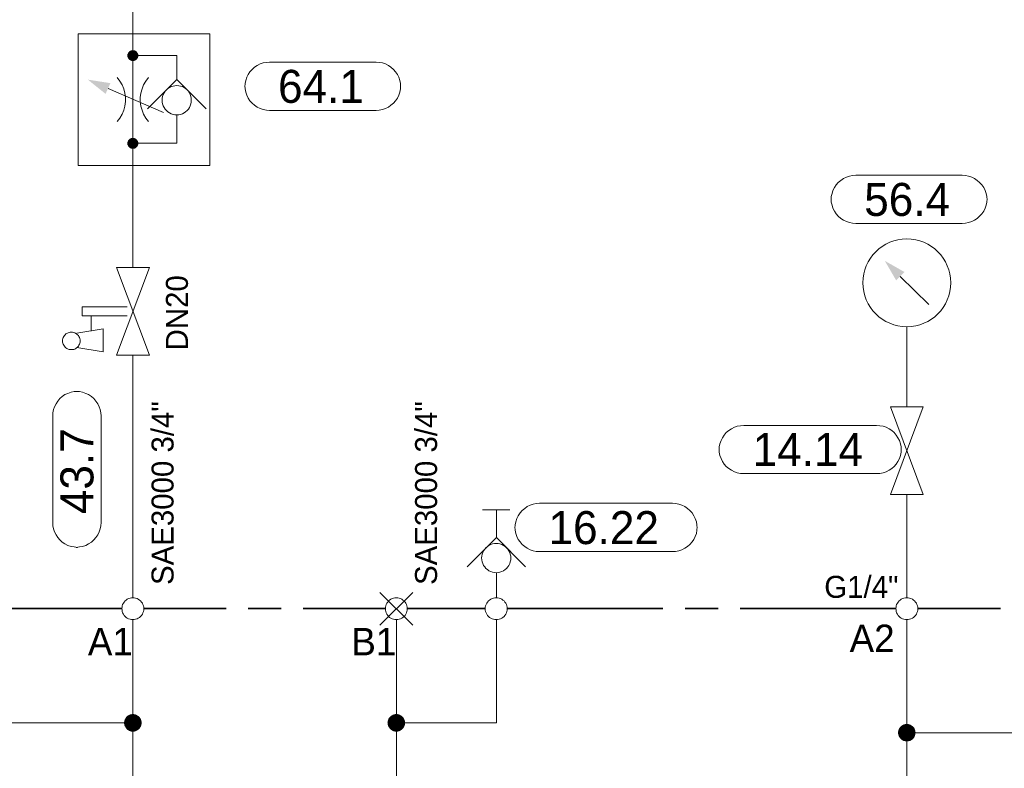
# Model space of a CAD drawing. Header units: millimetres. Extents: x 0 to 203, y 0 to 47.
# Tile 88 of 196: x 30.3 to 33.83, y 34.08 to 36.76. Entities that reach past the tile are written whole.
import ezdxf

# ---------------------------------------------------------------- set-up
doc = ezdxf.new("R2010")
doc.units = ezdxf.units.MM
for name, color, linetype in [('PDF_Geomertry', 7, 'Continuous'), ('PDF_Solid Fills', 7, 'Continuous'), ('PDF_Text', 7, 'Continuous')]:
    doc.layers.add(name, color=color, linetype=linetype)
doc.styles.add('PDF Arial', font='txt')

msp = doc.modelspace()

# ---------------------------------------------------------------- hatches: boundary and pattern name
at = {"layer": 'PDF_Solid Fills', "transparency": 33554559}
for points in [[(30.7063, 36.6299), (30.6862, 36.6299), (30.6868, 36.6326)], [(30.7063, 36.6299), (30.6868, 36.6276), (30.6862, 36.6299)], [(30.7063, 36.6299), (30.6868, 36.6354), (30.6882, 36.6374)], [(30.7063, 36.6299), (30.6868, 36.6326), (30.6868, 36.6354)], [(30.7063, 36.6299), (30.6868, 36.6249), (30.6868, 36.6276)], [(30.7063, 36.6299), (30.6882, 36.6221), (30.6868, 36.6249)], [(30.7063, 36.6299), (30.6882, 36.6374), (30.689, 36.6396)], [(30.7063, 36.6299), (30.689, 36.6201), (30.6882, 36.6221)], [(30.7063, 36.6299), (30.689, 36.6396), (30.6904, 36.6415)], [(30.7063, 36.6299), (30.6904, 36.6179), (30.689, 36.6201)], [(30.7063, 36.6299), (30.6904, 36.6415), (30.6924, 36.6437)], [(30.7063, 36.6299), (30.6924, 36.616), (30.6904, 36.6179)], [(30.7063, 36.6299), (30.6924, 36.6437), (30.6938, 36.6457)], [(30.7063, 36.6299), (30.6938, 36.6146), (30.6924, 36.616)], [(30.7063, 36.6299), (30.6938, 36.6457), (30.6965, 36.6471)], [(30.7063, 36.6299), (30.6965, 36.6132), (30.6938, 36.6146)], [(30.7063, 36.6299), (30.6965, 36.6471), (30.6987, 36.6479)], [(30.7063, 36.6299), (30.6987, 36.6118), (30.6965, 36.6132)], [(30.7063, 36.6299), (30.6987, 36.6479), (30.7007, 36.6493)], [(30.7063, 36.6299), (30.7007, 36.611), (30.6987, 36.6118)], [(30.7063, 36.6299), (30.7007, 36.6493), (30.7035, 36.6493)], [(30.7063, 36.6299), (30.7035, 36.6104), (30.7007, 36.611)], [(30.7063, 36.6299), (30.7035, 36.6493), (30.7063, 36.6499)], [(30.7063, 36.6299), (30.7063, 36.6104), (30.7035, 36.6104)], [(30.7063, 36.6299), (30.7063, 36.6499), (30.7085, 36.6493)], [(30.7063, 36.6299), (30.7113, 36.6493), (30.714, 36.6479)], [(30.7063, 36.6299), (30.7085, 36.6493), (30.7113, 36.6493)], [(30.7063, 36.6299), (30.714, 36.6479), (30.716, 36.6471)], [(30.7063, 36.6299), (30.716, 36.6471), (30.7182, 36.6457)], [(30.7063, 36.6299), (30.7182, 36.6457), (30.7201, 36.6437)], [(30.7063, 36.6299), (30.7201, 36.6437), (30.7215, 36.6415)], [(30.7063, 36.6299), (30.7215, 36.6415), (30.7229, 36.6396)], [(30.7063, 36.6299), (30.7229, 36.6396), (30.7243, 36.6374)], [(30.7063, 36.6299), (30.7243, 36.6374), (30.7251, 36.6354)], [(30.7063, 36.6299), (30.7251, 36.6354), (30.7257, 36.6326)], [(30.7063, 36.6299), (30.7257, 36.6326), (30.7257, 36.6299)], [(30.7063, 36.6299), (30.7085, 36.6104), (30.7063, 36.6104)], [(30.7063, 36.6299), (30.7113, 36.611), (30.7085, 36.6104)], [(30.7063, 36.6299), (30.714, 36.6118), (30.7113, 36.611)], [(30.7063, 36.6299), (30.716, 36.6132), (30.714, 36.6118)], [(30.7063, 36.6299), (30.7182, 36.6146), (30.716, 36.6132)], [(30.7063, 36.6299), (30.7201, 36.616), (30.7182, 36.6146)], [(30.7063, 36.6299), (30.7215, 36.6179), (30.7201, 36.616)], [(30.7063, 36.6299), (30.7229, 36.6201), (30.7215, 36.6179)], [(30.7063, 36.6299), (30.7243, 36.6221), (30.7229, 36.6201)], [(30.7063, 36.6299), (30.7251, 36.6249), (30.7243, 36.6221)], [(30.7063, 36.6299), (30.7257, 36.6276), (30.7251, 36.6249)], [(30.7063, 36.6299), (30.7257, 36.6299), (30.7257, 36.6276)], [(30.7063, 36.316), (30.6965, 36.3326), (30.6987, 36.334)], [(30.7063, 36.316), (30.6987, 36.334), (30.7007, 36.3346)], [(30.7063, 36.316), (30.7007, 36.3346), (30.7035, 36.3354)], [(30.7063, 36.316), (30.7035, 36.3354), (30.7063, 36.3354)], [(30.7063, 36.316), (30.7085, 36.3354), (30.7113, 36.3346)], [(30.7063, 36.316), (30.7063, 36.3354), (30.7085, 36.3354)], [(30.7063, 36.316), (30.7113, 36.3346), (30.714, 36.334)], [(30.7063, 36.316), (30.714, 36.334), (30.716, 36.3326)], [(30.7063, 36.316), (30.6862, 36.316), (30.6868, 36.3179)], [(30.7063, 36.316), (30.6868, 36.3132), (30.6862, 36.316)], [(30.7063, 36.316), (30.6868, 36.3207), (30.6882, 36.3229)], [(30.7063, 36.316), (30.6868, 36.3179), (30.6868, 36.3207)], [(30.7063, 36.316), (30.6868, 36.3104), (30.6868, 36.3132)], [(30.7063, 36.316), (30.6882, 36.3082), (30.6868, 36.3104)], [(30.7063, 36.316), (30.6882, 36.3229), (30.689, 36.3257)], [(30.7063, 36.316), (30.689, 36.3054), (30.6882, 36.3082)], [(30.7063, 36.316), (30.689, 36.3257), (30.6904, 36.3276)], [(30.7063, 36.316), (30.6904, 36.3035), (30.689, 36.3054)], [(30.7063, 36.316), (30.6904, 36.3276), (30.6924, 36.3299)], [(30.7063, 36.316), (30.6924, 36.3021), (30.6904, 36.3035)], [(30.7063, 36.316), (30.6924, 36.3299), (30.6938, 36.3313)], [(30.7063, 36.316), (30.6938, 36.2999), (30.6924, 36.3021)], [(30.7063, 36.316), (30.6938, 36.3313), (30.6965, 36.3326)], [(30.7063, 36.316), (30.6965, 36.2985), (30.6938, 36.2999)], [(30.7063, 36.316), (30.6987, 36.2971), (30.6965, 36.2985)], [(30.7063, 36.316), (30.7007, 36.2965), (30.6987, 36.2971)], [(30.7063, 36.316), (30.7035, 36.2965), (30.7007, 36.2965)], [(30.7063, 36.316), (30.7063, 36.2957), (30.7035, 36.2965)], [(30.7063, 36.316), (30.716, 36.3326), (30.7182, 36.3313)], [(30.7063, 36.316), (30.7182, 36.3313), (30.7201, 36.3299)], [(30.7063, 36.316), (30.7201, 36.3299), (30.7215, 36.3276)], [(30.7063, 36.316), (30.7215, 36.3276), (30.7229, 36.3257)], [(30.7063, 36.316), (30.7229, 36.3257), (30.7243, 36.3229)], [(30.7063, 36.316), (30.7243, 36.3229), (30.7251, 36.3207)], [(30.7063, 36.316), (30.7251, 36.3207), (30.7257, 36.3179)], [(30.7063, 36.316), (30.7257, 36.3179), (30.7257, 36.316)], [(30.7063, 36.316), (30.7085, 36.2965), (30.7063, 36.2957)], [(30.7063, 36.316), (30.7113, 36.2965), (30.7085, 36.2965)], [(30.7063, 36.316), (30.714, 36.2971), (30.7113, 36.2965)], [(30.7063, 36.316), (30.716, 36.2985), (30.714, 36.2971)], [(30.7063, 36.316), (30.7182, 36.2999), (30.716, 36.2985)], [(30.7063, 36.316), (30.7201, 36.3021), (30.7182, 36.2999)], [(30.7063, 36.316), (30.7215, 36.3035), (30.7201, 36.3021)], [(30.7063, 36.316), (30.7229, 36.3054), (30.7215, 36.3035)], [(30.7063, 36.316), (30.7243, 36.3082), (30.7229, 36.3054)], [(30.7063, 36.316), (30.7251, 36.3104), (30.7243, 36.3082)], [(30.7063, 36.316), (30.7257, 36.3132), (30.7251, 36.3104)], [(30.7063, 36.316), (30.7257, 36.316), (30.7257, 36.3132)], [(30.7063, 34.241), (30.6771, 34.2526), (30.6793, 34.2568)], [(30.7063, 34.241), (30.6793, 34.2568), (30.6813, 34.2604)], [(30.7063, 34.241), (30.6813, 34.2604), (30.684, 34.2632)], [(30.7063, 34.241), (30.684, 34.2632), (30.6868, 34.266)], [(30.7063, 34.241), (30.6868, 34.266), (30.6904, 34.2679)], [(30.7063, 34.241), (30.6904, 34.2679), (30.6938, 34.2701)], [(30.7063, 34.241), (30.6938, 34.2701), (30.6979, 34.2715)], [(30.7063, 34.241), (30.6979, 34.2715), (30.7021, 34.2721)], [(30.7063, 34.241), (30.7021, 34.2721), (30.7063, 34.2721)], [(30.7063, 34.241), (30.7104, 34.2721), (30.714, 34.2715)], [(30.7063, 34.241), (30.7063, 34.2721), (30.7104, 34.2721)], [(30.7063, 34.241), (30.714, 34.2715), (30.7182, 34.2701)], [(30.7063, 34.241), (30.7182, 34.2701), (30.7215, 34.2679)], [(30.7063, 34.241), (30.7215, 34.2679), (30.7251, 34.266)], [(30.7063, 34.241), (30.7251, 34.266), (30.7285, 34.2632)], [(30.7063, 34.241), (30.7285, 34.2632), (30.7313, 34.2604)], [(30.7063, 34.241), (30.7313, 34.2604), (30.7335, 34.2568)], [(30.7063, 34.241), (30.7335, 34.2568), (30.7354, 34.2526)], [(31.6493, 34.241), (31.6201, 34.2526), (31.6215, 34.2568)], [(31.6493, 34.241), (31.6215, 34.2568), (31.6243, 34.2604)], [(31.6493, 34.241), (31.6243, 34.2604), (31.6271, 34.2632)], [(31.6493, 34.241), (31.6271, 34.2632), (31.6299, 34.266)], [(31.6493, 34.241), (31.6299, 34.266), (31.6335, 34.2679)], [(31.6493, 34.241), (31.6335, 34.2679), (31.6368, 34.2701)], [(31.6493, 34.241), (31.6368, 34.2701), (31.641, 34.2715)], [(31.6493, 34.241), (31.641, 34.2715), (31.6451, 34.2721)], [(31.6493, 34.241), (31.6451, 34.2721), (31.6493, 34.2721)], [(31.6493, 34.241), (31.6535, 34.2721), (31.6571, 34.2715)], [(31.6493, 34.241), (31.6493, 34.2721), (31.6535, 34.2721)], [(31.6493, 34.241), (31.6571, 34.2715), (31.6613, 34.2701)], [(31.6493, 34.241), (31.6613, 34.2701), (31.6646, 34.2679)], [(31.6493, 34.241), (31.6646, 34.2679), (31.6682, 34.266)], [(31.6493, 34.241), (31.6682, 34.266), (31.6715, 34.2632)], [(31.6493, 34.241), (31.6715, 34.2632), (31.6743, 34.2604)], [(31.6493, 34.241), (31.6743, 34.2604), (31.6765, 34.2568)], [(31.6493, 34.241), (31.6765, 34.2568), (31.6779, 34.2526)], [(30.7063, 34.241), (30.6743, 34.241), (30.6751, 34.2451)], [(30.7063, 34.241), (30.6751, 34.2368), (30.6743, 34.241)], [(30.7063, 34.241), (30.6751, 34.2451), (30.6757, 34.2493)], [(30.7063, 34.241), (30.6757, 34.2326), (30.6751, 34.2368)], [(30.7063, 34.241), (30.6757, 34.2493), (30.6771, 34.2526)], [(30.7063, 34.241), (30.6771, 34.229), (30.6757, 34.2326)], [(30.7063, 34.241), (30.6793, 34.2257), (30.6771, 34.229)], [(30.7063, 34.241), (30.6813, 34.2221), (30.6793, 34.2257)], [(30.7063, 34.241), (30.684, 34.2187), (30.6813, 34.2221)], [(30.7063, 34.241), (30.6868, 34.216), (30.684, 34.2187)], [(30.7063, 34.241), (30.6904, 34.2138), (30.6868, 34.216)], [(30.7063, 34.241), (30.6938, 34.2118), (30.6904, 34.2138)], [(30.7063, 34.241), (30.6979, 34.2104), (30.6938, 34.2118)], [(30.7063, 34.241), (30.7021, 34.2096), (30.6979, 34.2104)], [(30.7063, 34.241), (30.7063, 34.2096), (30.7021, 34.2096)], [(30.7063, 34.241), (30.7354, 34.2526), (30.7363, 34.2493)], [(30.7063, 34.241), (30.7363, 34.2493), (30.7376, 34.2451)], [(30.7063, 34.241), (30.7376, 34.2451), (30.7376, 34.241)], [(30.7063, 34.241), (30.7104, 34.2096), (30.7063, 34.2096)], [(30.7063, 34.241), (30.714, 34.2104), (30.7104, 34.2096)], [(30.7063, 34.241), (30.7182, 34.2118), (30.714, 34.2104)], [(30.7063, 34.241), (30.7215, 34.2138), (30.7182, 34.2118)], [(30.7063, 34.241), (30.7251, 34.216), (30.7215, 34.2138)], [(30.7063, 34.241), (30.7285, 34.2187), (30.7251, 34.216)], [(30.7063, 34.241), (30.7313, 34.2221), (30.7285, 34.2187)], [(30.7063, 34.241), (30.7335, 34.2257), (30.7313, 34.2221)], [(30.7063, 34.241), (30.7354, 34.229), (30.7335, 34.2257)], [(30.7063, 34.241), (30.7363, 34.2326), (30.7354, 34.229)], [(30.7063, 34.241), (30.7376, 34.2368), (30.7363, 34.2326)], [(30.7063, 34.241), (30.7376, 34.241), (30.7376, 34.2368)], [(31.6493, 34.241), (31.6174, 34.241), (31.6182, 34.2451)], [(31.6493, 34.241), (31.6182, 34.2368), (31.6174, 34.241)], [(31.6493, 34.241), (31.6182, 34.2451), (31.6188, 34.2493)], [(31.6493, 34.241), (31.6188, 34.2326), (31.6182, 34.2368)], [(31.6493, 34.241), (31.6188, 34.2493), (31.6201, 34.2526)], [(31.6493, 34.241), (31.6201, 34.229), (31.6188, 34.2326)], [(31.6493, 34.241), (31.6215, 34.2257), (31.6201, 34.229)], [(31.6493, 34.241), (31.6243, 34.2221), (31.6215, 34.2257)], [(31.6493, 34.241), (31.6271, 34.2187), (31.6243, 34.2221)], [(31.6493, 34.241), (31.6299, 34.216), (31.6271, 34.2187)], [(31.6493, 34.241), (31.6335, 34.2138), (31.6299, 34.216)], [(31.6493, 34.241), (31.6368, 34.2118), (31.6335, 34.2138)], [(31.6493, 34.241), (31.641, 34.2104), (31.6368, 34.2118)], [(31.6493, 34.241), (31.6451, 34.2096), (31.641, 34.2104)], [(31.6493, 34.241), (31.6493, 34.2096), (31.6451, 34.2096)], [(31.6493, 34.241), (31.6779, 34.2526), (31.6793, 34.2493)], [(31.6493, 34.241), (31.6793, 34.2493), (31.6807, 34.2451)], [(31.6493, 34.241), (31.6807, 34.2451), (31.6807, 34.241)], [(31.6493, 34.241), (31.6535, 34.2096), (31.6493, 34.2096)], [(31.6493, 34.241), (31.6571, 34.2104), (31.6535, 34.2096)], [(31.6493, 34.241), (31.6613, 34.2118), (31.6571, 34.2104)], [(31.6493, 34.241), (31.6646, 34.2138), (31.6613, 34.2118)], [(31.6493, 34.241), (31.6682, 34.216), (31.6646, 34.2138)], [(31.6493, 34.241), (31.6715, 34.2187), (31.6682, 34.216)], [(31.6493, 34.241), (31.6743, 34.2221), (31.6715, 34.2187)], [(31.6493, 34.241), (31.6765, 34.2257), (31.6743, 34.2221)], [(31.6493, 34.241), (31.6779, 34.229), (31.6765, 34.2257)], [(31.6493, 34.241), (31.6793, 34.2326), (31.6779, 34.229)], [(31.6493, 34.241), (31.6807, 34.2368), (31.6793, 34.2326)], [(31.6493, 34.241), (31.6807, 34.241), (31.6807, 34.2368)], [(33.4765, 34.2054), (33.4474, 34.2179), (33.4487, 34.2215)], [(33.4765, 34.2054), (33.4487, 34.2215), (33.4515, 34.2249)], [(33.4765, 34.2054), (33.4515, 34.2249), (33.4543, 34.2276)], [(33.4765, 34.2054), (33.4543, 34.2276), (33.4571, 34.2304)], [(33.4765, 34.2054), (33.4571, 34.2304), (33.4604, 34.2326)], [(33.4765, 34.2054), (33.4604, 34.2326), (33.464, 34.2346)], [(33.4765, 34.2054), (33.464, 34.2346), (33.4682, 34.236)], [(33.4765, 34.2054), (33.4682, 34.236), (33.4724, 34.2368)], [(33.4765, 34.2054), (33.4724, 34.2368), (33.4765, 34.2368)], [(33.4765, 34.2054), (33.4807, 34.2368), (33.484, 34.236)], [(33.4765, 34.2054), (33.4765, 34.2368), (33.4807, 34.2368)], [(33.4765, 34.2054), (33.484, 34.236), (33.4882, 34.2346)], [(33.4765, 34.2054), (33.4882, 34.2346), (33.4918, 34.2326)], [(33.4765, 34.2054), (33.4918, 34.2326), (33.4951, 34.2304)], [(33.4765, 34.2054), (33.4951, 34.2304), (33.4987, 34.2276)], [(33.4765, 34.2054), (33.4987, 34.2276), (33.5015, 34.2249)], [(33.4765, 34.2054), (33.5015, 34.2249), (33.5035, 34.2215)], [(33.4765, 34.2054), (33.5035, 34.2215), (33.5049, 34.2179)], [(33.4765, 34.2054), (33.4446, 34.2054), (33.4451, 34.2096)], [(33.4765, 34.2054), (33.4451, 34.2013), (33.4446, 34.2054)], [(33.4765, 34.2054), (33.4451, 34.2096), (33.446, 34.2138)], [(33.4765, 34.2054), (33.446, 34.1979), (33.4451, 34.2013)], [(33.4765, 34.2054), (33.446, 34.2138), (33.4474, 34.2179)], [(33.4765, 34.2054), (33.4474, 34.1938), (33.446, 34.1979)], [(33.4765, 34.2054), (33.4487, 34.1901), (33.4474, 34.1938)], [(33.4765, 34.2054), (33.4515, 34.1868), (33.4487, 34.1901)], [(33.4765, 34.2054), (33.4543, 34.1832), (33.4515, 34.1868)], [(33.4765, 34.2054), (33.4571, 34.1804), (33.4543, 34.1832)], [(33.4765, 34.2054), (33.4604, 34.1785), (33.4571, 34.1804)], [(33.4765, 34.2054), (33.464, 34.1763), (33.4604, 34.1785)], [(33.4765, 34.2054), (33.4682, 34.1757), (33.464, 34.1763)], [(33.4765, 34.2054), (33.4724, 34.1743), (33.4682, 34.1757)], [(33.4765, 34.2054), (33.4765, 34.1743), (33.4724, 34.1743)], [(33.4765, 34.2054), (33.5049, 34.2179), (33.5063, 34.2138)], [(33.4765, 34.2054), (33.5063, 34.2138), (33.5071, 34.2096)], [(33.4765, 34.2054), (33.5071, 34.2096), (33.5076, 34.2054)], [(33.4765, 34.2054), (33.4807, 34.1743), (33.4765, 34.1743)], [(33.4765, 34.2054), (33.484, 34.1757), (33.4807, 34.1743)], [(33.4765, 34.2054), (33.4882, 34.1763), (33.484, 34.1757)], [(33.4765, 34.2054), (33.4918, 34.1785), (33.4882, 34.1763)], [(33.4765, 34.2054), (33.4951, 34.1804), (33.4918, 34.1785)], [(33.4765, 34.2054), (33.4987, 34.1832), (33.4951, 34.1804)], [(33.4765, 34.2054), (33.5015, 34.1868), (33.4987, 34.1832)], [(33.4765, 34.2054), (33.5035, 34.1901), (33.5015, 34.1868)], [(33.4765, 34.2054), (33.5049, 34.1938), (33.5035, 34.1901)], [(33.4765, 34.2054), (33.5063, 34.1979), (33.5049, 34.1938)], [(33.4765, 34.2054), (33.5071, 34.2013), (33.5063, 34.1979)], [(33.4765, 34.2054), (33.5076, 34.2054), (33.5071, 34.2013)]]:
    msp.add_hatch(color=256, dxfattribs=at).paths.add_polyline_path(points)

# ---------------------------------------------------------------- linework, layer by layer
at = {"layer": 'PDF_Geomertry', "lineweight": 15}
for points in [[(30.7063, 36.6299), (30.7063, 36.7082), (30.7063, 37.7382), (30.7063, 37.9735)], [(30.8632, 36.5443), (30.8632, 36.5749), (30.8632, 36.6299), (30.7063, 36.6299), (30.7063, 36.316), (30.8632, 36.316), (30.8632, 36.4179)], [(30.6501, 36.3943), (30.6599, 36.4063), (30.6674, 36.4201), (30.6737, 36.4346), (30.6779, 36.4493), (30.6799, 36.4651), (30.6799, 36.4804), (30.6779, 36.4957), (30.6737, 36.511), (30.6674, 36.5257), (30.6599, 36.5388), (30.6501, 36.5513)], [(30.7626, 36.5513), (30.7529, 36.5388), (30.7446, 36.5257), (30.739, 36.511), (30.7349, 36.4957), (30.7326, 36.4804), (30.7326, 36.4651), (30.7349, 36.4493), (30.739, 36.4346), (30.7446, 36.4201), (30.7529, 36.4063), (30.7626, 36.3943)], [(30.7585, 36.4396), (30.8632, 36.5443), (30.9682, 36.4396)], [(30.816, 36.4257), (30.6174, 36.5124)], [(30.7063, 36.316), (30.7063, 36.2368), (30.7063, 35.8715)], [(33.5549, 35.7382), (33.4529, 35.8396)], [(30.6862, 35.6985), (30.5251, 35.6985), (30.5251, 35.7304), (30.6862, 35.7304)], [(30.5571, 35.6437), (30.5571, 35.6985)], [(30.5057, 35.5846), (30.6001, 35.5693), (30.6001, 35.6513), (30.5057, 35.636)], [(33.4765, 35.6596), (33.4765, 35.3729)], [(30.7063, 35.5576), (30.7063, 34.6887)], [(33.4765, 35.0582), (33.4765, 34.6887)], [(31.9576, 35.0035), (32.0557, 35.0035)], [(32.0071, 34.9049), (32.0071, 35.0035)], [(32.1113, 34.7999), (32.0071, 34.9049), (31.9021, 34.7999)], [(32.0071, 34.7785), (32.0071, 34.7479), (32.0071, 34.6887)], [(31.5904, 34.591), (31.7085, 34.7082)], [(31.7085, 34.591), (31.5904, 34.7082)], [(29.3779, 34.6104), (29.3779, 34.241), (30.0307, 34.241), (30.7063, 34.241)], [(30.7063, 34.6104), (30.7063, 34.241), (30.7063, 32.0174)], [(31.6493, 32.0174), (31.6493, 34.241), (31.6493, 34.6104)], [(31.6493, 34.241), (32.0071, 34.241), (32.0071, 34.6104)], [(33.4765, 34.6104), (33.4765, 34.2054)], [(35.209, 33.8401), (35.209, 34.2054), (33.4765, 34.2054), (33.4765, 33.8993), (33.4765, 33.5846), (33.4765, 33.259)]]:
    msp.add_lwpolyline(points, dxfattribs=at)
for points in [[(30.5099, 36.2368), (30.9813, 36.2368), (30.9813, 36.7082), (30.5099, 36.7082), (30.5099, 36.2368)], [(31.5765, 36.6063), (31.5882, 36.6054), (31.5993, 36.6035), (31.6104, 36.5999), (31.621, 36.5943), (31.6299, 36.5882), (31.639, 36.5804), (31.6465, 36.5715), (31.6529, 36.5624), (31.6585, 36.5521), (31.6618, 36.541), (31.664, 36.5299), (31.6646, 36.5179), (31.6646, 36.5221), (31.664, 36.5104), (31.6618, 36.4993), (31.6585, 36.4882), (31.6529, 36.4776), (31.6465, 36.4679), (31.639, 36.4596), (31.6299, 36.4521), (31.621, 36.4451), (31.6104, 36.4401), (31.5993, 36.4368), (31.5882, 36.434), (31.5765, 36.4332), (31.1951, 36.4332), (31.184, 36.434), (31.1724, 36.4368), (31.1613, 36.4401), (31.1507, 36.4451), (31.1418, 36.4521), (31.1326, 36.4596), (31.1251, 36.4679), (31.1188, 36.4776), (31.114, 36.4882), (31.1099, 36.4993), (31.1076, 36.5104), (31.1071, 36.5221), (31.1071, 36.5179), (31.1076, 36.5299), (31.1099, 36.541), (31.114, 36.5521), (31.1188, 36.5624), (31.1251, 36.5715), (31.1326, 36.5804), (31.1418, 36.5882), (31.1507, 36.5943), (31.1613, 36.5999), (31.1724, 36.6035), (31.184, 36.6054), (31.1951, 36.6063), (31.5765, 36.6063)], [(30.9154, 36.4701), (30.9154, 36.4771), (30.914, 36.484), (30.9118, 36.4901), (30.9085, 36.4965), (30.9049, 36.5021), (30.9001, 36.5076), (30.8951, 36.5118), (30.8896, 36.5151), (30.8835, 36.5187), (30.8771, 36.5207), (30.8701, 36.5221), (30.8632, 36.5229), (30.8563, 36.5221), (30.8501, 36.5207), (30.8432, 36.5187), (30.8368, 36.5151), (30.8313, 36.5118), (30.8265, 36.5076), (30.8215, 36.5021), (30.8182, 36.4965), (30.8146, 36.4901), (30.8126, 36.484), (30.8112, 36.4771), (30.8112, 36.4701), (30.8112, 36.4632), (30.8126, 36.4568), (30.8146, 36.4499), (30.8182, 36.4438), (30.8215, 36.4382), (30.8265, 36.4332), (30.8313, 36.4285), (30.8368, 36.4249), (30.8432, 36.4215), (30.8501, 36.4193), (30.8563, 36.4179), (30.8632, 36.4179), (30.8701, 36.4179), (30.8771, 36.4193), (30.8835, 36.4215), (30.8896, 36.4249), (30.8951, 36.4285), (30.9001, 36.4332), (30.9049, 36.4382), (30.9085, 36.4438), (30.9118, 36.4499), (30.914, 36.4568), (30.9154, 36.4632), (30.9154, 36.4701)], [(33.6743, 36.2021), (33.6862, 36.2007), (33.6974, 36.1985), (33.7085, 36.1951), (33.7188, 36.1896), (33.7285, 36.1832), (33.7368, 36.1757), (33.7446, 36.1674), (33.7515, 36.1576), (33.7563, 36.1471), (33.7599, 36.136), (33.7626, 36.1249), (33.7632, 36.1132), (33.7632, 36.1174), (33.7626, 36.1054), (33.7599, 36.0943), (33.7563, 36.0832), (33.7515, 36.0729), (33.7446, 36.0632), (33.7368, 36.0549), (33.7285, 36.0471), (33.7188, 36.041), (33.7085, 36.0354), (33.6974, 36.0318), (33.6862, 36.0299), (33.6743, 36.029), (33.2937, 36.029), (33.2821, 36.0299), (33.271, 36.0318), (33.2599, 36.0354), (33.2493, 36.041), (33.2396, 36.0471), (33.2307, 36.0549), (33.2237, 36.0632), (33.2168, 36.0729), (33.2118, 36.0832), (33.2085, 36.0943), (33.2057, 36.1054), (33.2049, 36.1174), (33.2049, 36.1132), (33.2057, 36.1249), (33.2085, 36.136), (33.2118, 36.1471), (33.2168, 36.1576), (33.2237, 36.1674), (33.2307, 36.1757), (33.2396, 36.1832), (33.2493, 36.1896), (33.2599, 36.1951), (33.271, 36.1985), (33.2821, 36.2007), (33.2937, 36.2021), (33.6743, 36.2021)], [(30.6474, 35.5576), (30.7654, 35.8715), (30.6474, 35.8715), (30.7654, 35.5576), (30.6474, 35.5576)], [(30.5174, 35.6082), (30.5174, 35.6124), (30.5168, 35.6165), (30.5154, 35.6201), (30.5132, 35.6243), (30.5113, 35.6276), (30.5085, 35.6304), (30.5049, 35.6332), (30.5015, 35.6354), (30.4979, 35.6374), (30.4946, 35.6388), (30.4904, 35.6396), (30.4863, 35.6396), (30.4821, 35.6396), (30.4779, 35.6388), (30.4743, 35.6374), (30.4701, 35.6354), (30.4668, 35.6332), (30.464, 35.6304), (30.4613, 35.6276), (30.459, 35.6243), (30.4571, 35.6201), (30.4557, 35.6165), (30.4549, 35.6124), (30.4549, 35.6082), (30.4549, 35.604), (30.4557, 35.5999), (30.4571, 35.5965), (30.459, 35.5929), (30.4613, 35.5896), (30.464, 35.586), (30.4668, 35.5832), (30.4701, 35.5813), (30.4743, 35.579), (30.4779, 35.5776), (30.4821, 35.5771), (30.4863, 35.5771), (30.4904, 35.5771), (30.4946, 35.5776), (30.4979, 35.579), (30.5015, 35.5813), (30.5049, 35.5832), (30.5085, 35.586), (30.5113, 35.5896), (30.5132, 35.5929), (30.5154, 35.5965), (30.5168, 35.5999), (30.5174, 35.604), (30.5174, 35.6082)], [(30.5035, 35.4276), (30.5154, 35.4271), (30.5265, 35.4249), (30.5376, 35.4207), (30.5479, 35.416), (30.5576, 35.4096), (30.566, 35.4021), (30.5737, 35.3929), (30.5807, 35.3832), (30.5854, 35.3729), (30.589, 35.3624), (30.5918, 35.3507), (30.5924, 35.3396), (30.5924, 34.9582), (30.5918, 34.9465), (30.589, 34.9354), (30.5854, 34.9243), (30.5807, 34.9138), (30.5737, 34.904), (30.566, 34.8957), (30.5576, 34.8882), (30.5479, 34.8818), (30.5376, 34.8763), (30.5265, 34.8729), (30.5154, 34.8707), (30.5035, 34.8693), (30.5076, 34.8693), (30.496, 34.8707), (30.4849, 34.8729), (30.4737, 34.8763), (30.4632, 34.8818), (30.4535, 34.8882), (30.4451, 34.8957), (30.4376, 34.904), (30.4313, 34.9138), (30.4257, 34.9243), (30.4224, 34.9354), (30.4201, 34.9465), (30.4196, 34.9582), (30.4196, 35.3396), (30.4201, 35.3507), (30.4224, 35.3624), (30.4257, 35.3729), (30.4313, 35.3832), (30.4376, 35.3929), (30.4451, 35.4021), (30.4535, 35.4096), (30.4632, 35.416), (30.4737, 35.4207), (30.4849, 35.4249), (30.496, 35.4271), (30.5076, 35.4276), (30.5035, 35.4276)], [(33.4174, 35.0582), (33.5349, 35.3729), (33.4174, 35.3729), (33.5349, 35.0582), (33.4174, 35.0582)], [(33.3682, 35.3054), (33.3799, 35.3049), (33.391, 35.3026), (33.4021, 35.2993), (33.4126, 35.2938), (33.4224, 35.2874), (33.4307, 35.2799), (33.4382, 35.2715), (33.4446, 35.2618), (33.4501, 35.2513), (33.4535, 35.2401), (33.4557, 35.229), (33.4563, 35.2174), (33.4563, 35.2215), (33.4557, 35.2096), (33.4535, 35.1985), (33.4501, 35.1874), (33.4446, 35.1771), (33.4382, 35.1674), (33.4307, 35.159), (33.4224, 35.1513), (33.4126, 35.1451), (33.4021, 35.1396), (33.391, 35.136), (33.3799, 35.134), (33.3682, 35.1332), (32.8924, 35.1332), (32.8813, 35.134), (32.8696, 35.136), (32.859, 35.1396), (32.8487, 35.1451), (32.839, 35.1513), (32.8299, 35.159), (32.8224, 35.1674), (32.816, 35.1771), (32.8112, 35.1874), (32.8071, 35.1985), (32.8049, 35.2096), (32.8043, 35.2215), (32.8043, 35.2174), (32.8049, 35.229), (32.8071, 35.2401), (32.8112, 35.2513), (32.816, 35.2618), (32.8224, 35.2715), (32.8299, 35.2799), (32.839, 35.2874), (32.8487, 35.2938), (32.859, 35.2993), (32.8696, 35.3026), (32.8813, 35.3049), (32.8924, 35.3054), (33.3682, 35.3054)], [(32.6376, 35.0271), (32.6488, 35.0263), (32.6604, 35.0235), (32.671, 35.0201), (32.6813, 35.0151), (32.691, 35.0082), (32.7001, 35.0007), (32.7076, 34.9924), (32.714, 34.9826), (32.7188, 34.9721), (32.7229, 34.961), (32.7251, 34.9499), (32.7257, 34.9382), (32.7257, 34.9424), (32.7251, 34.9313), (32.7229, 34.9193), (32.7188, 34.9082), (32.714, 34.8979), (32.7076, 34.8888), (32.7001, 34.8799), (32.691, 34.8721), (32.6813, 34.866), (32.671, 34.861), (32.6604, 34.8568), (32.6488, 34.8549), (32.6376, 34.854), (32.1618, 34.854), (32.1501, 34.8549), (32.139, 34.8568), (32.1279, 34.861), (32.1174, 34.866), (32.1085, 34.8721), (32.0993, 34.8799), (32.0918, 34.8888), (32.0854, 34.8979), (32.0799, 34.9082), (32.0765, 34.9193), (32.0743, 34.9313), (32.0737, 34.9424), (32.0737, 34.9382), (32.0743, 34.9499), (32.0765, 34.961), (32.0799, 34.9721), (32.0854, 34.9826), (32.0918, 34.9924), (32.0993, 35.0007), (32.1085, 35.0082), (32.1174, 35.0151), (32.1279, 35.0201), (32.139, 35.0235), (32.1501, 35.0263), (32.1618, 35.0271), (32.6376, 35.0271)], [(32.059, 34.8313), (32.0585, 34.8382), (32.0571, 34.8443), (32.0549, 34.8513), (32.0521, 34.8568), (32.0479, 34.8632), (32.0437, 34.8679), (32.0382, 34.8729), (32.0326, 34.8763), (32.0265, 34.879), (32.0201, 34.8818), (32.0132, 34.8826), (32.0071, 34.8832), (32.0001, 34.8826), (31.9932, 34.8818), (31.9868, 34.879), (31.9807, 34.8763), (31.9751, 34.8729), (31.9696, 34.8679), (31.9654, 34.8632), (31.9613, 34.8568), (31.9585, 34.8513), (31.9563, 34.8443), (31.9549, 34.8382), (31.9543, 34.8313), (31.9549, 34.8243), (31.9563, 34.8174), (31.9585, 34.811), (31.9613, 34.8049), (31.9654, 34.7993), (31.9696, 34.7938), (31.9751, 34.7896), (31.9807, 34.7854), (31.9868, 34.7826), (31.9932, 34.7804), (32.0001, 34.779), (32.0071, 34.7785), (32.0132, 34.779), (32.0201, 34.7804), (32.0265, 34.7826), (32.0326, 34.7854), (32.0382, 34.7896), (32.0437, 34.7938), (32.0479, 34.7993), (32.0521, 34.8049), (32.0549, 34.811), (32.0571, 34.8174), (32.0585, 34.8243), (32.059, 34.8313)], [(30.7451, 34.6499), (30.7451, 34.6549), (30.7438, 34.6596), (30.7424, 34.6646), (30.7404, 34.6693), (30.7376, 34.6735), (30.734, 34.6776), (30.7299, 34.6804), (30.7257, 34.684), (30.721, 34.686), (30.716, 34.6874), (30.7113, 34.6887), (30.7063, 34.6887), (30.7007, 34.6887), (30.696, 34.6874), (30.691, 34.686), (30.6862, 34.684), (30.6821, 34.6804), (30.6785, 34.6776), (30.6751, 34.6735), (30.6724, 34.6693), (30.6696, 34.6646), (30.6682, 34.6596), (30.6674, 34.6549), (30.6668, 34.6499), (30.6674, 34.6443), (30.6682, 34.6396), (30.6696, 34.6346), (30.6724, 34.6299), (30.6751, 34.6257), (30.6785, 34.6221), (30.6821, 34.6187), (30.6862, 34.616), (30.691, 34.6132), (30.696, 34.6118), (30.7007, 34.6104), (30.7063, 34.6104), (30.7113, 34.6104), (30.716, 34.6118), (30.721, 34.6132), (30.7257, 34.616), (30.7299, 34.6187), (30.734, 34.6221), (30.7376, 34.6257), (30.7404, 34.6299), (30.7424, 34.6346), (30.7438, 34.6396), (30.7451, 34.6443), (30.7451, 34.6499)], [(31.6882, 34.6499), (31.6882, 34.6549), (31.6868, 34.6596), (31.6854, 34.6646), (31.6835, 34.6693), (31.6807, 34.6735), (31.6771, 34.6776), (31.6729, 34.6804), (31.6687, 34.684), (31.664, 34.686), (31.659, 34.6874), (31.6543, 34.6887), (31.6493, 34.6887), (31.6437, 34.6887), (31.639, 34.6874), (31.634, 34.686), (31.6293, 34.684), (31.6251, 34.6804), (31.6215, 34.6776), (31.6182, 34.6735), (31.6154, 34.6693), (31.6126, 34.6646), (31.6113, 34.6596), (31.6104, 34.6549), (31.6099, 34.6499), (31.6104, 34.6443), (31.6113, 34.6396), (31.6126, 34.6346), (31.6154, 34.6299), (31.6182, 34.6257), (31.6215, 34.6221), (31.6251, 34.6187), (31.6293, 34.616), (31.634, 34.6132), (31.639, 34.6118), (31.6437, 34.6104), (31.6493, 34.6104), (31.6543, 34.6104), (31.659, 34.6118), (31.664, 34.6132), (31.6687, 34.616), (31.6729, 34.6187), (31.6771, 34.6221), (31.6807, 34.6257), (31.6835, 34.6299), (31.6854, 34.6346), (31.6868, 34.6396), (31.6882, 34.6443), (31.6882, 34.6499)], [(32.046, 34.6499), (32.046, 34.6549), (32.0446, 34.6596), (32.0432, 34.6646), (32.041, 34.6693), (32.0376, 34.6735), (32.0349, 34.6776), (32.0307, 34.6804), (32.0265, 34.684), (32.0215, 34.686), (32.0168, 34.6874), (32.0118, 34.6887), (32.0071, 34.6887), (32.0015, 34.6887), (31.9965, 34.6874), (31.9918, 34.686), (31.9868, 34.684), (31.9826, 34.6804), (31.9793, 34.6776), (31.9757, 34.6735), (31.9729, 34.6693), (31.9701, 34.6646), (31.9688, 34.6596), (31.9674, 34.6549), (31.9674, 34.6499), (31.9674, 34.6443), (31.9688, 34.6396), (31.9701, 34.6346), (31.9729, 34.6299), (31.9757, 34.6257), (31.9793, 34.6221), (31.9826, 34.6187), (31.9868, 34.616), (31.9918, 34.6132), (31.9965, 34.6118), (32.0015, 34.6104), (32.0071, 34.6104), (32.0118, 34.6104), (32.0168, 34.6118), (32.0215, 34.6132), (32.0265, 34.616), (32.0307, 34.6187), (32.0349, 34.6221), (32.0376, 34.6257), (32.041, 34.6299), (32.0432, 34.6346), (32.0446, 34.6396), (32.046, 34.6443), (32.046, 34.6499)], [(33.5154, 34.6499), (33.5154, 34.6549), (33.514, 34.6596), (33.5126, 34.6646), (33.5104, 34.6693), (33.5076, 34.6735), (33.5043, 34.6776), (33.5001, 34.6804), (33.496, 34.684), (33.491, 34.686), (33.4863, 34.6874), (33.4813, 34.6887), (33.4765, 34.6887), (33.471, 34.6887), (33.466, 34.6874), (33.4613, 34.686), (33.4563, 34.684), (33.4521, 34.6804), (33.4487, 34.6776), (33.4451, 34.6735), (33.4424, 34.6693), (33.4396, 34.6646), (33.4382, 34.6596), (33.4376, 34.6549), (33.4368, 34.6499), (33.4376, 34.6443), (33.4382, 34.6396), (33.4396, 34.6346), (33.4424, 34.6299), (33.4451, 34.6257), (33.4487, 34.6221), (33.4521, 34.6187), (33.4563, 34.616), (33.4613, 34.6132), (33.466, 34.6118), (33.471, 34.6104), (33.4765, 34.6104), (33.4813, 34.6104), (33.4863, 34.6118), (33.491, 34.6132), (33.496, 34.616), (33.5001, 34.6187), (33.5043, 34.6221), (33.5076, 34.6257), (33.5104, 34.6299), (33.5126, 34.6346), (33.514, 34.6396), (33.5154, 34.6443), (33.5154, 34.6499)]]:
    msp.add_lwpolyline(points, close=True, dxfattribs=at)
at = {"layer": 'PDF_Geomertry', "lineweight": 0}
for points in [[(30.6965, 36.6299), (30.6965, 36.6285), (30.6965, 36.6276), (30.6974, 36.6263), (30.6974, 36.6249), (30.6979, 36.6243), (30.6993, 36.6229), (30.7001, 36.6221), (30.7015, 36.6215), (30.7021, 36.6207), (30.7035, 36.6207), (30.7049, 36.6201), (30.7063, 36.6201), (30.7076, 36.6201), (30.7085, 36.6207), (30.7099, 36.6207), (30.7113, 36.6215), (30.7118, 36.6221), (30.7132, 36.6229), (30.714, 36.6243), (30.7146, 36.6249), (30.7154, 36.6263), (30.7154, 36.6276), (30.716, 36.6285), (30.716, 36.6299), (30.716, 36.6313), (30.7154, 36.6326), (30.7154, 36.634), (30.7146, 36.6346), (30.714, 36.636), (30.7132, 36.6368), (30.7118, 36.6374), (30.7113, 36.6382), (30.7099, 36.6388), (30.7085, 36.6396), (30.7076, 36.6396), (30.7063, 36.6396), (30.7049, 36.6396), (30.7035, 36.6396), (30.7021, 36.6388), (30.7015, 36.6382), (30.7001, 36.6374), (30.6993, 36.6368), (30.6979, 36.636), (30.6974, 36.6346), (30.6974, 36.634), (30.6965, 36.6326), (30.6965, 36.6313), (30.6965, 36.6299)], [(30.6965, 36.316), (30.6965, 36.3146), (30.6965, 36.3132), (30.6974, 36.3118), (30.6974, 36.311), (30.6979, 36.3096), (30.6993, 36.309), (30.7001, 36.3076), (30.7015, 36.3068), (30.7021, 36.3068), (30.7035, 36.3063), (30.7049, 36.3063), (30.7063, 36.3054), (30.7076, 36.3063), (30.7085, 36.3063), (30.7099, 36.3068), (30.7113, 36.3068), (30.7118, 36.3076), (30.7132, 36.309), (30.714, 36.3096), (30.7146, 36.311), (30.7154, 36.3118), (30.7154, 36.3132), (30.716, 36.3146), (30.716, 36.316), (30.716, 36.3165), (30.7154, 36.3179), (30.7154, 36.3193), (30.7146, 36.3207), (30.714, 36.3215), (30.7132, 36.3229), (30.7118, 36.3235), (30.7113, 36.3243), (30.7099, 36.3249), (30.7085, 36.3249), (30.7076, 36.3257), (30.7063, 36.3257), (30.7049, 36.3257), (30.7035, 36.3249), (30.7021, 36.3249), (30.7015, 36.3243), (30.7001, 36.3235), (30.6993, 36.3229), (30.6979, 36.3215), (30.6974, 36.3207), (30.6974, 36.3193), (30.6965, 36.3179), (30.6965, 36.3165), (30.6965, 36.316)], [(30.6904, 34.241), (30.6904, 34.2388), (30.691, 34.2368), (30.6918, 34.2346), (30.6924, 34.2332), (30.6938, 34.2313), (30.6951, 34.2299), (30.6965, 34.2285), (30.6979, 34.2276), (30.7001, 34.2263), (30.7021, 34.2257), (30.7043, 34.2257), (30.7063, 34.2257), (30.7085, 34.2257), (30.7104, 34.2257), (30.7118, 34.2263), (30.714, 34.2276), (30.7154, 34.2285), (30.7174, 34.2299), (30.7188, 34.2313), (30.7196, 34.2332), (30.721, 34.2346), (30.7215, 34.2368), (30.7215, 34.2388), (30.7215, 34.241), (30.7215, 34.2429), (30.7215, 34.2451), (30.721, 34.2471), (30.7196, 34.2485), (30.7188, 34.2507), (30.7174, 34.2521), (30.7154, 34.2535), (30.714, 34.2549), (30.7118, 34.2554), (30.7104, 34.2563), (30.7085, 34.2568), (30.7063, 34.2568), (30.7043, 34.2568), (30.7021, 34.2563), (30.7001, 34.2554), (30.6979, 34.2549), (30.6965, 34.2535), (30.6951, 34.2521), (30.6938, 34.2507), (30.6924, 34.2485), (30.6918, 34.2471), (30.691, 34.2451), (30.6904, 34.2429), (30.6904, 34.241)], [(31.6335, 34.241), (31.6335, 34.2388), (31.634, 34.2368), (31.6349, 34.2346), (31.6354, 34.2332), (31.6368, 34.2313), (31.6382, 34.2299), (31.6396, 34.2285), (31.641, 34.2276), (31.6432, 34.2263), (31.6451, 34.2257), (31.6474, 34.2257), (31.6493, 34.2257), (31.6515, 34.2257), (31.6529, 34.2257), (31.6549, 34.2263), (31.6571, 34.2276), (31.6585, 34.2285), (31.6604, 34.2299), (31.6618, 34.2313), (31.6626, 34.2332), (31.664, 34.2346), (31.664, 34.2368), (31.6646, 34.2388), (31.6646, 34.241), (31.6646, 34.2429), (31.664, 34.2451), (31.664, 34.2471), (31.6626, 34.2485), (31.6618, 34.2507), (31.6604, 34.2521), (31.6585, 34.2535), (31.6571, 34.2549), (31.6549, 34.2554), (31.6529, 34.2563), (31.6515, 34.2568), (31.6493, 34.2568), (31.6474, 34.2568), (31.6451, 34.2563), (31.6432, 34.2554), (31.641, 34.2549), (31.6396, 34.2535), (31.6382, 34.2521), (31.6368, 34.2507), (31.6354, 34.2485), (31.6349, 34.2471), (31.634, 34.2451), (31.6335, 34.2429), (31.6335, 34.241)], [(33.4604, 34.2054), (33.4604, 34.2035), (33.4613, 34.2013), (33.4618, 34.1999), (33.4626, 34.1979), (33.464, 34.1957), (33.4654, 34.1943), (33.4668, 34.1929), (33.4682, 34.1924), (33.4701, 34.191), (33.4724, 34.1901), (33.4743, 34.1901), (33.4765, 34.1901), (33.4785, 34.1901), (33.4799, 34.1901), (33.4821, 34.191), (33.484, 34.1924), (33.4854, 34.1929), (33.4876, 34.1943), (33.489, 34.1957), (33.4896, 34.1979), (33.491, 34.1999), (33.491, 34.2013), (33.4918, 34.2035), (33.4918, 34.2054), (33.4918, 34.2076), (33.491, 34.2096), (33.491, 34.2118), (33.4896, 34.2138), (33.489, 34.2151), (33.4876, 34.2165), (33.4854, 34.2179), (33.484, 34.2193), (33.4821, 34.2201), (33.4799, 34.2207), (33.4785, 34.2215), (33.4765, 34.2215), (33.4743, 34.2215), (33.4724, 34.2207), (33.4701, 34.2201), (33.4682, 34.2193), (33.4668, 34.2179), (33.4654, 34.2165), (33.464, 34.2151), (33.4626, 34.2138), (33.4618, 34.2118), (33.4613, 34.2096), (33.4604, 34.2076), (33.4604, 34.2054)]]:
    msp.add_lwpolyline(points, close=True, dxfattribs=at)
at = {"layer": 'PDF_Geomertry', "lineweight": 35}
for points in [[(30.0696, 34.6499), (30.6668, 34.6499)], [(30.7451, 34.6499), (31.0396, 34.6499)], [(31.1188, 34.6499), (31.2368, 34.6499)], [(31.3154, 34.6499), (31.6099, 34.6499)], [(31.6882, 34.6499), (31.9674, 34.6499)], [(32.046, 34.6499), (32.6035, 34.6499)], [(32.6826, 34.6499), (32.8007, 34.6499)], [(32.8793, 34.6499), (33.4368, 34.6499)], [(33.5154, 34.6499), (33.8112, 34.6499)]]:
    msp.add_lwpolyline(points, dxfattribs=at)
at = {"layer": 'PDF_Geomertry', "lineweight": 15}
msp.add_circle((33.4762, 35.8165), 0.1573, dxfattribs=at)
at = {"layer": 'PDF_Solid Fills', "transparency": 33554559}
for points in [[(30.6085, 36.4929), (30.6257, 36.5313), (30.6085, 36.4929), (30.5451, 36.5438)], [(33.4382, 35.8249), (33.4682, 35.8549), (33.4382, 35.8249), (33.3974, 35.8951)]]:
    msp.add_solid(points, dxfattribs=at)

# ---------------------------------------------------------------- texts
at = {"layer": 'PDF_Text', "attachment_point": 7, "style": 'PDF Arial'}
for s, insert, char_height in [('64.1', (31.2257, 36.459), 0.11811), ('56.4', (33.3237, 36.0542), 0.11811), ('14.14', (32.9243, 35.1604), 0.11811), ('16.22', (32.1938, 34.8792), 0.11811), ('G1/4"', (33.1807, 34.6874), 0.07874), ('A1', (30.5451, 34.4826), 0.09843), ('B1', (31.4882, 34.4826), 0.09843), ('A2', (33.2715, 34.4943), 0.09843)]:
    msp.add_mtext(s, dxfattribs=dict(at, insert=insert, char_height=char_height))
at = {"layer": 'PDF_Text', "attachment_point": 7, "rotation": 90, "style": 'PDF Arial'}
for s, insert, char_height in [('DN20', (30.9043, 35.5743), 0.07874), ('SAE3000 3/4"', (30.8529, 34.7346), 0.07874), ('SAE3000 3/4"', (31.796, 34.7346), 0.07874), ('43.7', (30.5667, 34.9882), 0.11811)]:
    msp.add_mtext(s, dxfattribs=dict(at, insert=insert, char_height=char_height))

doc.saveas('drawing.dxf')
